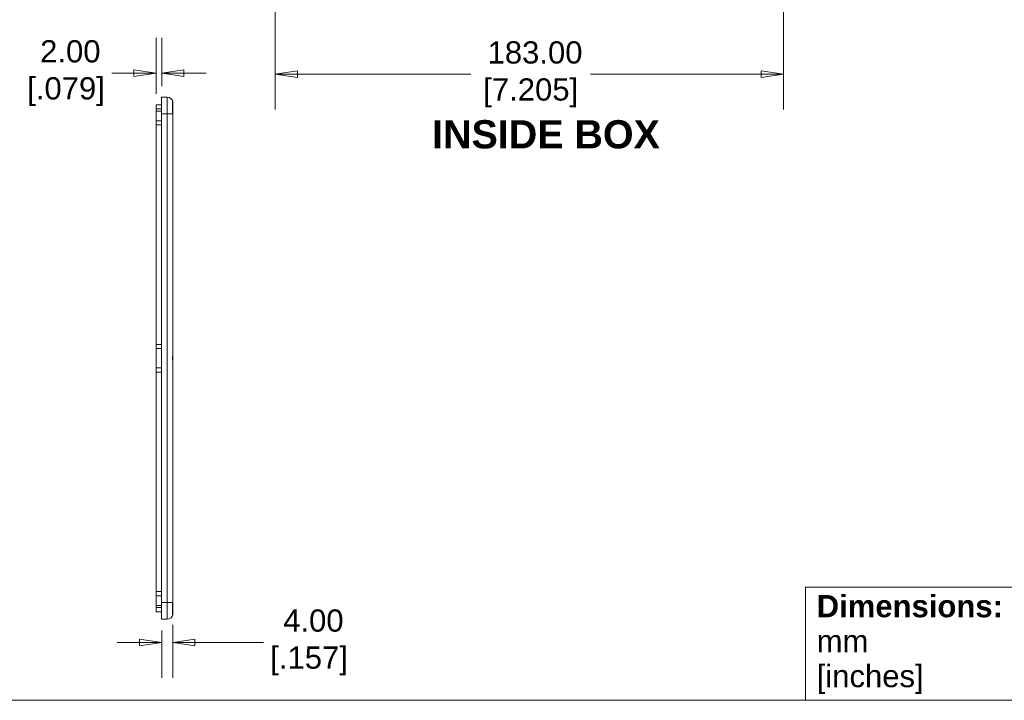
# Model space of a CAD drawing. Header units: millimetres. Extents: x 36 to 1079, y 38 to 827.
# Tile 4 of 11: x 412 to 766, y 39 to 284. Entities that reach past the tile are written whole.
import ezdxf

# ---------------------------------------------------------------- set-up
doc = ezdxf.new("R2010")
doc.units = ezdxf.units.MM
doc.header["$LTSCALE"] = 4
for name, color, linetype, lineweight in [('Dimension (ANSI)', 7, 'Continuous', 9), ('Sketch Geometry (ANSI)', 7, 'Continuous', 9), ('Symbol (ANSI)', 7, 'Continuous', 9), ('Visible (ANSI)', 7, 'Continuous', 9), ('Visible Narrow (ANSI)', 7, 'Continuous', 9)]:
    doc.layers.add(name, color=color, linetype=linetype, lineweight=lineweight)
doc.styles.add('Label Text (ANSI)', font='arialbd.ttf')
doc.styles.add('Note Text (ANSI)', font='arial.ttf')
doc.styles.add('Text Style20', font='arial.ttf')
doc.dimstyles.new('Default - mm (ANSI)', dxfattribs={"dimscale": 4, "dimtxt": 2, "dimasz": 2, "dimexe": 3.175, "dimexo": 1, "dimgap": 0.8, "dimtad": 0, "dimtih": 1, "dimtoh": 1, "dimrnd": 1e-08, "dimzin": 4, "dimdsep": 46, "dimtxsty": 'Note Text (ANSI)', "dimblk": 'Filled-1', "dimcen": 0.09, "dimdle": 10, "dimclrd": 256, "dimclre": 256, "dimclrt": 256, "dimadec": 1, "dimazin": 0, "dimtfac": 1.524, "dimtofl": 0, "dimtmove": 0, "dimatfit": 3, "dimfxl": 0, "dimtolj": 1, "dimtzin": 0, "dimlwd": -1, "dimlwe": -1, "dimarcsym": 0})

# ---------------------------------------------------------------- blocks, each defined once
blk = doc.blocks.new('Title Blocks HAMMOND')
at = {"layer": 'Sketch Geometry (ANSI)'}
for p, q in [((173.942, 9.64), (173.942, 19.837)), ((173.942, 19.837), (193.212, 19.837)), ((9.353, 9.64), (173.942, 9.64)), ((193.212, 9.64), (173.942, 9.64))]:
    blk.add_line(p, q, dxfattribs=at)
at = {"layer": 'Symbol (ANSI)', "insert": (174.947, 14.667), "char_height": 2, "width": 30.72329, "attachment_point": 4, "line_spacing_factor": 0.944221, "style": 'Note Text (ANSI)'}
blk.add_mtext('\\fArial|b1|i0;\\H2.0000;Dimensions:\\fArial|b0|i0;\\H2.0000;\\Pmm\\P[inches]', dxfattribs=at)
at = {"layer": 'Symbol (ANSI)', "style": 'Text Style20'}
blk.add_attdef('<TITLE>_001', (231.876, 16.349), '', height=5, dxfattribs=at)
blk = doc.blocks.new('Filled-1')
at = {"color": 0}
for p, q in [((0, 0), (-1, 0.15)), ((-1, 0.15), (-1, -0.15)), ((-1, 0), (0, 0)), ((-1, -0.15), (0, 0))]:
    blk.add_line(p, q, dxfattribs=at)
at = {"color": 0, "flags": 128}
blk.add_lwpolyline([(-1, -0.15), (0, 0), (-1, 0.15), (-1, -0.15)], dxfattribs=at)
at = {"color": 0}
blk.add_solid([(-1, -0.15), (0, 0), (-1, 0.15), (-1, -0.15)], dxfattribs=at)
blk = doc.blocks.new('*D24')
at = {"layer": 'Defpoints', "color": 0, "transparency": 16777216}
for p in [(503.81, 294.29), (686.8, 294.29), (686.8, 264.01)]:
    blk.add_point(p, dxfattribs=at)
at = {"layer": 'Dimension (ANSI)', "transparency": 16777216}
for p, q in [((503.81, 290.29), (503.81, 251.31)), ((686.8, 290.29), (686.8, 251.31)), ((511.81, 264.01), (574.24, 264.01)), ((678.8, 264.01), (617.39, 264.01))]:
    blk.add_line(p, q, dxfattribs=at)
at = {"layer": 'Dimension (ANSI)', "transparency": 16777216, "xscale": 8, "yscale": 8, "zscale": 8, "rotation": 180}
blk.add_blockref('Filled-1', (503.81, 264.01), dxfattribs=at)
at = {"layer": 'Dimension (ANSI)', "transparency": 16777216, "xscale": 8, "yscale": 8, "zscale": 8}
blk.add_blockref('Filled-1', (686.8, 264.01), dxfattribs=at)
at = {"layer": 'Dimension (ANSI)', "transparency": 16777216, "insert": (595.82, 264.01), "char_height": 8, "attachment_point": 5, "style": 'Note Text (ANSI)'}
blk.add_mtext('\\A1; 183.00\\P[7.205]', dxfattribs=at)
blk = doc.blocks.new('*D27')
at = {"layer": 'Defpoints', "color": 0, "transparency": 16777216}
for p in [(460.93, 264.42), (462.93, 255.77), (460.93, 253.02)]:
    blk.add_point(p, dxfattribs=at)
at = {"layer": 'Dimension (ANSI)', "transparency": 16777216}
for p, q in [((460.93, 257.02), (460.93, 277.12)), ((462.93, 259.77), (462.93, 277.12)), ((452.93, 264.42), (444.93, 264.42)), ((470.93, 264.42), (478.93, 264.42))]:
    blk.add_line(p, q, dxfattribs=at)
at = {"layer": 'Dimension (ANSI)', "transparency": 16777216, "xscale": 8, "yscale": 8, "zscale": 8}
blk.add_blockref('Filled-1', (460.93, 264.42), dxfattribs=at)
at = {"layer": 'Dimension (ANSI)', "transparency": 16777216, "xscale": 8, "yscale": 8, "zscale": 8, "rotation": 180}
blk.add_blockref('Filled-1', (462.93, 264.42), dxfattribs=at)
at = {"layer": 'Dimension (ANSI)', "transparency": 16777216, "insert": (428.49, 264.42), "char_height": 8, "attachment_point": 5, "style": 'Note Text (ANSI)'}
blk.add_mtext('\\A1; 2.00\\P[.079]', dxfattribs=at)
blk = doc.blocks.new('*D28')
at = {"layer": 'Defpoints', "color": 0, "transparency": 16777216}
for p in [(462.93, 67.77), (466.93, 69.77), (466.93, 59.45)]:
    blk.add_point(p, dxfattribs=at)
at = {"layer": 'Dimension (ANSI)', "transparency": 16777216}
for p, q in [((466.93, 65.77), (466.93, 46.75)), ((462.93, 63.77), (462.93, 46.75)), ((454.93, 59.45), (446.93, 59.45)), ((474.93, 59.45), (499.57, 59.45))]:
    blk.add_line(p, q, dxfattribs=at)
at = {"layer": 'Dimension (ANSI)', "transparency": 16777216, "xscale": 8, "yscale": 8, "zscale": 8}
blk.add_blockref('Filled-1', (462.93, 59.45), dxfattribs=at)
at = {"layer": 'Dimension (ANSI)', "transparency": 16777216, "xscale": 8, "yscale": 8, "zscale": 8, "rotation": 180}
blk.add_blockref('Filled-1', (466.93, 59.45), dxfattribs=at)
at = {"layer": 'Dimension (ANSI)', "transparency": 16777216, "insert": (516.01, 59.45), "char_height": 8, "attachment_point": 5, "style": 'Note Text (ANSI)'}
blk.add_mtext('\\A1; 4.00\\P[.157]', dxfattribs=at)

msp = doc.modelspace()

# ---------------------------------------------------------------- linework, layer by layer
at = {"layer": 'Visible (ANSI)'}
for p, q in [((462.928, 255.766), (464.928, 255.766)), ((462.928, 255.766), (462.928, 249.766)), ((462.928, 253.051), (460.928, 253.016)), ((460.928, 251.516), (460.928, 253.016)), ((466.928, 253.766), (466.928, 248.963)), ((460.928, 251.516), (460.928, 250.766)), ((460.928, 250.766), (460.928, 247.266)), ((462.928, 73.766), (462.928, 249.766)), ((466.928, 163.569), (466.928, 248.963)), ((462.928, 247.301), (460.928, 247.266)), ((460.928, 245.766), (460.928, 247.266)), ((460.928, 245.766), (460.928, 166.766)), ((460.928, 165.266), (460.928, 166.766)), ((462.928, 165.231), (460.928, 165.266)), ((460.928, 165.266), (460.928, 158.266)), ((466.928, 163.569), (466.928, 159.963)), ((466.928, 74.569), (466.928, 159.963)), ((462.928, 158.301), (460.928, 158.266)), ((460.928, 156.766), (460.928, 158.266)), ((460.928, 156.766), (460.928, 77.766)), ((460.928, 76.266), (460.928, 77.766)), ((462.928, 76.231), (460.928, 76.266)), ((460.928, 76.266), (460.928, 72.766)), ((466.928, 74.569), (466.928, 69.766)), ((460.928, 72.766), (460.928, 72.016)), ((460.928, 70.516), (460.928, 72.016)), ((462.928, 73.766), (462.928, 67.766)), ((462.928, 70.481), (460.928, 70.516)), ((462.928, 67.766), (464.928, 67.766))]:
    msp.add_line(p, q, dxfattribs=at)
for centre, start, end in [((464.928, 253.766), 9.47777, 90), ((464.928, 69.766), 270, 350.52223)]:
    msp.add_arc(centre, 2, start, end, dxfattribs=at)
for points, knots in [([(466.901, 249.766), (466.884, 250.145), (466.863, 250.539), (466.821, 251.4), (466.799, 251.857), (466.776, 252.615), (466.77, 252.925), (466.772, 253.466), (466.779, 253.692), (466.806, 254.06), (466.828, 254.176), (466.869, 254.216), (466.886, 254.182), (466.901, 254.095)], [-1.18366105, -1.18366105, -1.18366105, -1.18366105, -1.0869414, -1.0869414, -0.9704934, -0.9704934, -0.87575085, -0.87575085, -0.7785807, -0.7785807, -0.66386577, -0.66386577, -0.57906422, -0.57906422, -0.57906422, -0.57906422]), ([(466.901, 254.095), (466.901, 254.094), (466.901, 254.093), (466.913, 254.018), (466.928, 253.909), (466.928, 253.766)], [1.050697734, 1.050697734, 1.050697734, 1.050697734, 1.051595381, 1.051595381, 1.133412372, 1.133412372, 1.133412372, 1.133412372]), ([(466.928, 248.963), (466.928, 249.201), (466.913, 249.473), (466.901, 249.76), (466.901, 249.763), (466.901, 249.766)], [0.776007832, 0.776007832, 0.776007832, 0.776007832, 0.857824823, 0.857824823, 0.858722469, 0.858722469, 0.858722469, 0.858722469]), ([(466.928, 159.963), (466.928, 160.201), (466.913, 160.473), (466.886, 161.092), (466.876, 161.443), (466.876, 162.089), (466.886, 162.44), (466.913, 163.058), (466.928, 163.331), (466.928, 163.569)], [0.77600783, 0.77600783, 0.77600783, 0.77600783, 0.85782482, 0.85782482, 0.9547101, 0.9547101, 1.05159538, 1.05159538, 1.13341237, 1.13341237, 1.13341237, 1.13341237]), ([(466.901, 73.766), (466.901, 73.769), (466.901, 73.772), (466.913, 74.058), (466.928, 74.331), (466.928, 74.569)], [1.050697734, 1.050697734, 1.050697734, 1.050697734, 1.051595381, 1.051595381, 1.133412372, 1.133412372, 1.133412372, 1.133412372]), ([(466.901, 69.436), (466.884, 69.338), (466.863, 69.307), (466.821, 69.386), (466.799, 69.523), (466.776, 69.926), (466.77, 70.159), (466.772, 70.721), (466.779, 71.048), (466.806, 71.826), (466.828, 72.283), (466.869, 73.09), (466.886, 73.434), (466.901, 73.766)], [-1.18366105, -1.18366105, -1.18366105, -1.18366105, -1.0869414, -1.0869414, -0.9704934, -0.9704934, -0.87575085, -0.87575085, -0.7785807, -0.7785807, -0.66386577, -0.66386577, -0.57906422, -0.57906422, -0.57906422, -0.57906422]), ([(466.928, 69.766), (466.928, 69.623), (466.913, 69.514), (466.901, 69.438), (466.901, 69.437), (466.901, 69.436)], [0.776007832, 0.776007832, 0.776007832, 0.776007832, 0.857824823, 0.857824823, 0.858722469, 0.858722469, 0.858722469, 0.858722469])]:
    msp.add_open_spline(points, degree=3, knots=knots, dxfattribs=at)
at = {"layer": 'Visible Narrow (ANSI)'}
for p, q in [((464.928, 249.766), (464.928, 255.766)), ((462.928, 251.516), (460.928, 251.516)), ((462.928, 250.766), (460.928, 250.766)), ((462.928, 249.766), (464.928, 249.766)), ((464.928, 249.766), (466.901, 249.766)), ((464.928, 249.766), (464.928, 73.766)), ((462.928, 245.766), (460.928, 245.766)), ((462.928, 166.766), (460.928, 166.766)), ((462.928, 156.766), (460.928, 156.766)), ((462.928, 77.766), (460.928, 77.766)), ((462.928, 72.766), (460.928, 72.766)), ((462.928, 72.016), (460.928, 72.016)), ((462.928, 73.766), (464.928, 73.766)), ((466.901, 73.766), (464.928, 73.766)), ((464.928, 67.766), (464.928, 73.766))]:
    msp.add_line(p, q, dxfattribs=at)

# ---------------------------------------------------------------- block references
at = {"xscale": 4, "yscale": 4, "zscale": 4}
msp.add_blockref('Title Blocks HAMMOND', (-0.995, 0.05), dxfattribs=at)

# ---------------------------------------------------------------- texts
at = {"layer": 'Symbol (ANSI)', "insert": (560.319, 237.189), "char_height": 10.16, "attachment_point": 7, "line_spacing_factor": 0.25, "style": 'Label Text (ANSI)'}
msp.add_mtext('INSIDE BOX', dxfattribs=at)

# ---------------------------------------------------------------- dimensions: what is measured, and where the dimension line sits
at = {"layer": 'Dimension (ANSI)'}
dim = msp.add_linear_dim(base=(686.805, 264.009), p1=(503.808, 294.287), p2=(686.805, 294.287), angle=180, text=' <>\\X[7.205]', dimstyle='Default - mm (ANSI)', override={"dimgap": 0.8, "dimtih": 0, "dimtoh": 0, "dimdec": 2, "dimpost": '\\X', "dimtol": 0, "dimlim": 0, "dimtp": 0, "dimtm": 0, "dimtdec": 2, "dimatfit": 1}, dxfattribs=at)
dim.commit()
dim.dimension.update_dxf_attribs({"geometry": '*D24', "text_midpoint": (595.816, 264.009), "dimtype": 160})
for base, p1, p2, text, picture, middle in [((460.928, 264.42), (462.928, 255.766), (460.928, 253.016), ' <>\\X[.079]', '*D27', (428.489, 264.42)), ((466.928, 59.45), (462.928, 67.766), (466.928, 69.766), ' <>\\X[.157]', '*D28', (516.009, 59.45))]:
    dim = msp.add_linear_dim(base=base, p1=p1, p2=p2, text=text, dimstyle='Default - mm (ANSI)', override={"dimgap": 0.8, "dimtih": 0, "dimtoh": 0, "dimdec": 2, "dimpost": '\\X', "dimtol": 0, "dimlim": 0, "dimtp": 0, "dimtm": 0, "dimtdec": 2, "dimatfit": 1}, dxfattribs=at)
    dim.commit()
    dim.dimension.update_dxf_attribs({"geometry": picture, "text_midpoint": middle, "dimtype": 160})

doc.saveas('drawing.dxf')
